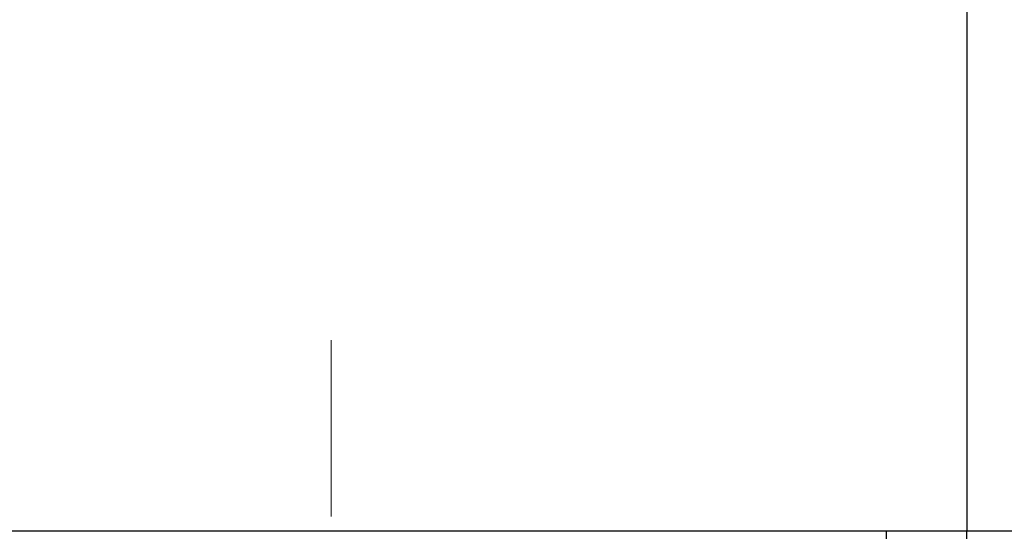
# Model space of a CAD drawing. Header units: millimetres. Extents: x 0 to 1300, y 0 to 891.
# Tile 102 of 127: x 331 to 351, y 543 to 553. Entities that reach past the tile are written whole.
import ezdxf

# ---------------------------------------------------------------- set-up
doc = ezdxf.new("R2010")
doc.units = ezdxf.units.MM
doc.header["$LTSCALE"] = 0.545669
doc.linetypes.add('CENTER', pattern=[50.8, 31.75, -6.35, 6.35, -6.35])
doc.layers.add('NoLayerName_001', color=7, linetype='Continuous')

msp = doc.modelspace()

# ---------------------------------------------------------------- linework, layer by layer
at = {"layer": 'NoLayerName_001', "color": 7, "linetype": 'Continuous', "lineweight": 25}
for p, q in [((350, 553.6191), (350, 543)), ((364, 543), (325, 543))]:
    msp.add_line(p, q, dxfattribs=at)
at = {"layer": 'NoLayerName_001', "color": 4, "linetype": 'CENTER', "lineweight": 13}
msp.add_line((337.5, 522.5), (337.5, 547.5), dxfattribs=at)
at = {"layer": 'NoLayerName_001', "color": 60, "linetype": 'Continuous', "lineweight": 25}
for p, q in [((348.4229, 540.2), (348.4229, 543)), ((350, 540.2), (350, 543))]:
    msp.add_line(p, q, dxfattribs=at)

doc.saveas('drawing.dxf')
